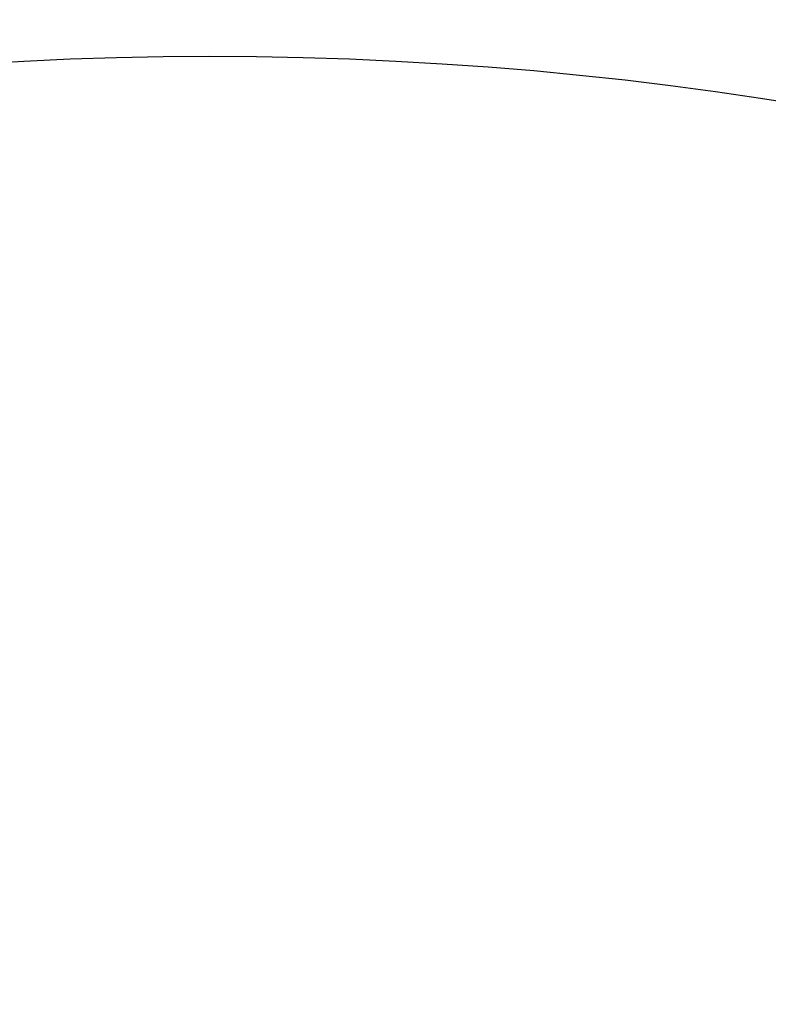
# Model space of a CAD drawing. Header units: millimetres. Extents: x 0 to 297, y 0 to 210.
# Tile 154 of 256: x 57.29 to 57.903, y 157.144 to 157.951. Entities that reach past the tile are written whole.
import ezdxf

# ---------------------------------------------------------------- set-up
doc = ezdxf.new("R2010")
doc.units = ezdxf.units.MM
doc.header["$LTSCALE"] = 16.335
doc.layers.get('0').update_dxf_attribs({"linetype": 'CONTINUOUS'})
doc.layers.add('AXES_REF', color=7, linetype='CONTINUOUS')

msp = doc.modelspace()

# ---------------------------------------------------------------- linework, layer by layer
at = {"color": 7, "linetype": 'Continuous'}
for radius in [4.84791, 4.8475, 4.81646]:
    msp.add_circle((57.44573, 154.95648), radius, dxfattribs=at)
msp.add_arc((57.44573, 154.95648), 4.8, 278.27713, 261.72287, dxfattribs=at)
at = {"layer": 'AXES_REF', "color": 9, "linetype": 'Continuous'}
for radius in [4.42226, 2.96429]:
    msp.add_circle((57.44573, 154.95648), radius, dxfattribs=at)
at = {"layer": 'AXES_REF', "color": 7, "linetype": 'Continuous'}
msp.add_arc((57.44573, 154.95648), 4.91, 143.27539, 36.72461, dxfattribs=at)

doc.saveas('drawing.dxf')
